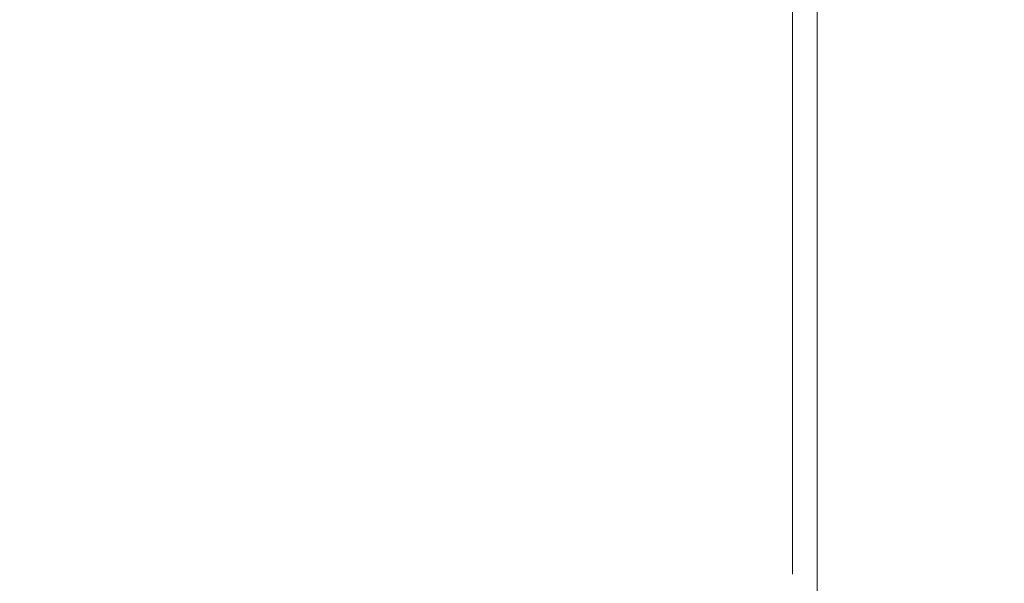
# Model space of a CAD drawing. Header units: centimetres. Extents: x -1316 to 21770, y -8842 to 3590.
# Tile 24 of 125: x 299 to 353, y 1020 to 1051. Entities that reach past the tile are written whole.
import ezdxf

# ---------------------------------------------------------------- set-up
doc = ezdxf.new("R2010")
doc.units = ezdxf.units.CM
doc.linetypes.add('Dash', pattern=[60, 30, -30])
for name, color, linetype, lineweight in [('A-DETL', 90, 'Continuous', 9), ('A-DOOR', 31, 'Continuous', 13), ('A-DOOR-HDLN', 31, 'Dash', 9), ('A-WALL-IDEN', 211, 'Continuous', 13)]:
    doc.layers.add(name, color=color, linetype=linetype, lineweight=lineweight)

# ---------------------------------------------------------------- blocks, each defined once
blk = doc.blocks.new('Schueco_FWS_ADS-75-SimplySmart_inw_Family-02 - FWS SI insert unit 90-2368450-5_piętro III __10_50 m_ - stan projektowany')
at = {"layer": 'A-DOOR'}
blk.add_line((72.3, -58.25), (72.3, -7.6), dxfattribs=at)
at = {"layer": 'A-DOOR-HDLN'}
blk.add_arc((72.3, -7.6), 50.65, 180, 270, dxfattribs=at)

msp = doc.modelspace()

# ---------------------------------------------------------------- linework, layer by layer
at = {"layer": 'A-DETL', "linetype": 'Dash', "lineweight": 25}
msp.add_open_spline([(-555.623, 1472.575), (-478.908, 1472.575), (-450.623, 1472.575), (-439.123, 1472.575), (-439.123, 1461.075), (-439.123, 1432.79), (-439.123, 1329.11), (-439.123, 1326.281), (-439.123, 1289.326), (-402.167, 1289.326), (-399.339, 1289.326), (54.377, 1289.326), (347.204, 1289.326), (391.666, 1289.326), (413.877, 1267.114), (413.877, 1211.148), (413.877, 1019.9)], degree=3, knots=[0, 0, 0, 0, 1.274059, 1.834911, 2.395763, 3.964714, 5.438832, 7.007784, 7.847024, 8.686264, 14.083246, 22.278473, 30.929004, 34.961158, 36.402966, 39.45005, 39.45005, 39.45005, 39.45005], dxfattribs=at)
at = {"layer": 'A-WALL-IDEN'}
msp.add_line((342.927, 1013.376), (342.927, 1082.111), dxfattribs=at)

# ---------------------------------------------------------------- block references
at = {"layer": 'A-DOOR', "rotation": 180}
msp.add_blockref('Schueco_FWS_ADS-75-SimplySmart_inw_Family-02 - FWS SI insert unit 90-2368450-5_piętro III __10_50 m_ - stan projektowany', (413.877, 1013.376), dxfattribs=at)

doc.saveas('drawing.dxf')
